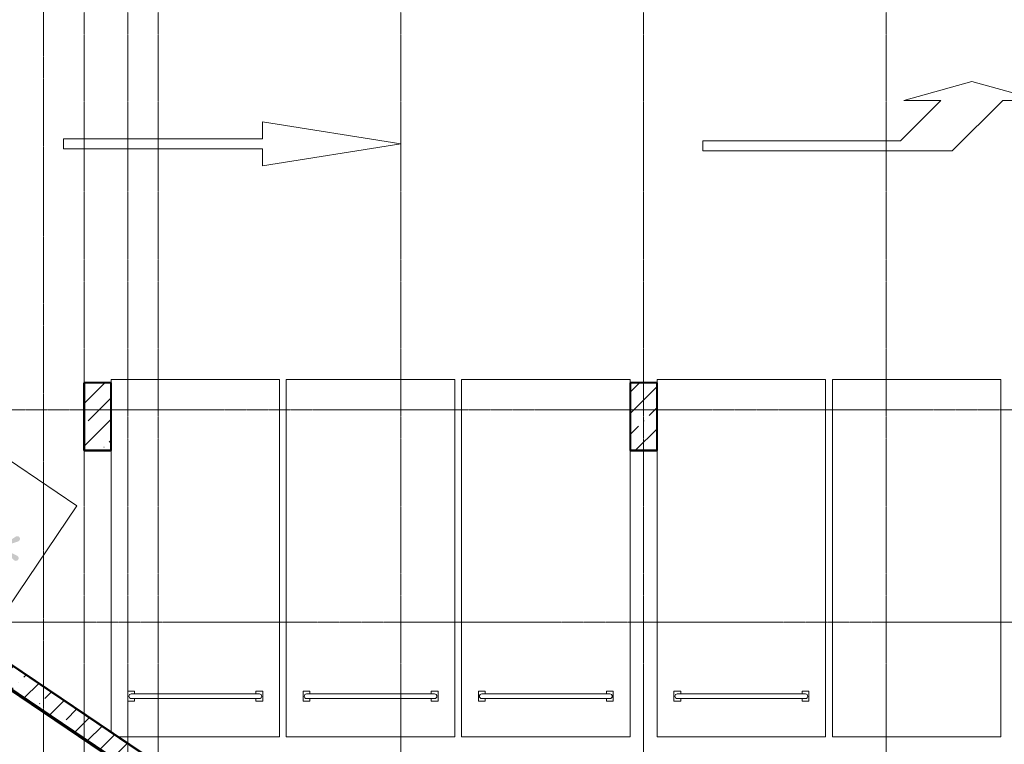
# Model space of a CAD drawing. Header units: millimetres. Extents: x -111 to 116289, y -9307 to 73893.
# Tile 60 of 128: x 76318 to 90923, y 24151 to 34902. Entities that reach past the tile are written whole.
import ezdxf

# ---------------------------------------------------------------- set-up
doc = ezdxf.new("R2010")
doc.units = ezdxf.units.MM
doc.linetypes.add('ADSK_Линия сетки', pattern=[25, 20, -2.5, 0, -2.5])
doc.linetypes.add('ADSK_Линия сетки_2_', pattern=[25, 20, -2.5, 0, -2.5])
for name, color, linetype, lineweight in [('Несущие колонны', 7, 'Continuous', 18), ('Оси', 7, 'Continuous', 9), ('Парковка', 7, 'Continuous', 18), ('Стены разрез', 7, 'Continuous', 40), ('Стены штриховка', 7, 'Continuous', 40)]:
    doc.layers.add(name, color=color, linetype=linetype, lineweight=lineweight)

# ---------------------------------------------------------------- blocks, each defined once
blk = doc.blocks.new('199_Парковочные места 3 класса и МГН - Средний класс-V18-Оборудование_B2_-11_400__На лист секция 5_-11_400')
at = {"layer": 'Парковка', "color": 253, "true_color": 0xaaaaaa}
for p, q in [((0, -5300), (0, 0)), ((0, 0), (2500, 0)), ((2500, 0), (2500, -5300)), ((2500, -5300), (0, -5300))]:
    blk.add_line(p, q, dxfattribs=at)
blk = doc.blocks.new('199_Парковочные места 3 класса и МГН - Средний класс-V20-Оборудование_B2_-11_400__На лист секция 5_-11_400')
at = {"layer": 'Парковка', "color": 253, "true_color": 0xaaaaaa}
for p, q in [((0, -50), (0, 0)), ((0, 0), (2500, 0)), ((2500, 0), (2500, -5300)), ((0, -5300), (0, -1050)), ((250, -4625), (250, -4775)), ((250, -4625), (350, -4625)), ((300, -4665), (2200, -4665)), ((350, -4625), (350, -4665)), ((2150, -4625), (2150, -4665)), ((2150, -4625), (2250, -4625)), ((2250, -4625), (2250, -4775)), ((250, -4775), (350, -4775)), ((300, -4735), (2200, -4735)), ((350, -4735), (350, -4775)), ((2150, -4735), (2150, -4775)), ((2150, -4775), (2250, -4775)), ((2500, -5300), (0, -5300))]:
    blk.add_line(p, q, dxfattribs=at)
for centre, start, end in [((300, -4700), 90, 270), ((2200, -4700), 270, 90)]:
    blk.add_arc(centre, 35, start, end, dxfattribs=at)
blk = doc.blocks.new('199_Парковочные места 3 класса и МГН - Средний класс-V22-Оборудование_B2_-11_400__На лист секция 5_-11_400')
at = {"layer": 'Парковка', "color": 253, "true_color": 0xaaaaaa}
for p, q in [((0, -5300), (0, 0)), ((0, 0), (2500, 0)), ((2500, 0), (2500, -50)), ((2500, -1050), (2500, -5300)), ((250, -4625), (250, -4775)), ((250, -4625), (350, -4625)), ((300, -4665), (2200, -4665)), ((350, -4625), (350, -4665)), ((2150, -4625), (2150, -4665)), ((2150, -4625), (2250, -4625)), ((2250, -4625), (2250, -4775)), ((250, -4775), (350, -4775)), ((300, -4735), (2200, -4735)), ((350, -4735), (350, -4775)), ((2150, -4735), (2150, -4775)), ((2150, -4775), (2250, -4775)), ((2500, -5300), (0, -5300))]:
    blk.add_line(p, q, dxfattribs=at)
for centre, start, end in [((300, -4700), 90, 270), ((2200, -4700), 270, 90)]:
    blk.add_arc(centre, 35, start, end, dxfattribs=at)
blk = doc.blocks.new('199_Парковочные места 3 класса и МГН - Средний класс-V19-Оборудование_B2_-11_400__На лист секция 5_-11_400')
at = {"layer": 'Парковка', "color": 253, "true_color": 0xaaaaaa}
for p, q in [((0, -5300), (0, 0)), ((0, 0), (2500, 0)), ((2500, 0), (2500, -5300)), ((250, -4625), (250, -4775)), ((250, -4625), (350, -4625)), ((300, -4665), (2200, -4665)), ((350, -4625), (350, -4665)), ((2150, -4625), (2150, -4665)), ((2150, -4625), (2250, -4625)), ((2250, -4625), (2250, -4775)), ((250, -4775), (350, -4775)), ((300, -4735), (2200, -4735)), ((350, -4735), (350, -4775)), ((2150, -4735), (2150, -4775)), ((2150, -4775), (2250, -4775)), ((2500, -5300), (0, -5300))]:
    blk.add_line(p, q, dxfattribs=at)
for centre, start, end in [((300, -4700), 90, 270), ((2200, -4700), 270, 90)]:
    blk.add_arc(centre, 35, start, end, dxfattribs=at)
blk = doc.blocks.new('199_Парковочные места 3 класса и МГН - Средний класс-V23-Оборудование_B2_-11_400__На лист секция 5_-11_400')
at = {"layer": 'Парковка', "color": 253, "true_color": 0xaaaaaa}
for p, q in [((0, -50), (0, 0)), ((0, 0), (2500, 0)), ((2500, 0), (2500, -5300)), ((0, -5229), (0, -1050)), ((250, -4625), (250, -4775)), ((250, -4625), (350, -4625)), ((300, -4665), (2200, -4665)), ((350, -4625), (350, -4665)), ((2150, -4625), (2150, -4665)), ((2150, -4625), (2250, -4625)), ((2250, -4625), (2250, -4775)), ((250, -4775), (350, -4775)), ((300, -4735), (2200, -4735)), ((350, -4735), (350, -4775)), ((2150, -4735), (2150, -4775)), ((2150, -4775), (2250, -4775)), ((2500, -5300), (105, -5300))]:
    blk.add_line(p, q, dxfattribs=at)
for centre, start, end in [((300, -4700), 90, 270), ((2200, -4700), 270, 90)]:
    blk.add_arc(centre, 35, start, end, dxfattribs=at)
blk = doc.blocks.new('199_Парковочные места 3 класса и МГН - Малый класс-5604853-Оборудование_B2_-11_400__На лист секция 5_-11_400')
at = {"layer": 'Парковка', "true_color": 0xe2e2e2}
blk.add_hatch(color=254, dxfattribs=at).paths.add_polyline_path([(1430, -432), (1423, -425), (1414, -420), (1404, -417), (1394, -417), (1383, -419), (1374, -425), (1156, -589), (1190, -318), (1190, -308), (1187, -297), (1182, -289), (1174, -281), (1165, -276), (1155, -273), (1145, -273), (1135, -276), (1126, -281), (1118, -289), (1113, -297), (1110, -308), (1110, -318), (1144, -589), (926, -425), (917, -419), (906, -417), (896, -417), (886, -420), (877, -425), (870, -432), (865, -441), (862, -451), (862, -462), (864, -472), (870, -481), (877, -488), (886, -493), (1137, -600), (886, -707), (876, -713), (870, -719), (864, -728), (862, -738), (862, -749), (865, -759), (870, -768), (877, -775), (886, -780), (896, -783), (906, -783), (920, -778), (926, -775), (1144, -611), (1110, -882), (1110, -892), (1113, -903), (1118, -911), (1126, -919), (1135, -924), (1145, -927), (1155, -927), (1165, -924), (1174, -919), (1182, -911), (1187, -903), (1190, -892), (1190, -882), (1156, -611), (1374, -775), (1383, -781), (1394, -783), (1404, -783), (1414, -780), (1423, -775), (1430, -768), (1435, -759), (1438, -749), (1438, -738), (1436, -728), (1430, -719), (1423, -712), (1414, -707), (1163, -600), (1414, -493), (1423, -488), (1430, -481), (1436, -472), (1438, -462), (1438, -451), (1435, -441)])
at = {"layer": 'Парковка', "color": 253, "true_color": 0xaaaaaa}
for p, q in [((0, -5300), (0, 0)), ((0, 0), (2498, 0)), ((2500, -5300), (0, -5300))]:
    blk.add_line(p, q, dxfattribs=at)
blk = doc.blocks.new('199_Паркинг_Дорожная разметка - Стрелка_Поворот-5482904-Оборудование_B2_-11_400__На лист секция 5_-11_400')
at = {"layer": 'Парковка', "color": 253, "true_color": 0xaaaaaa}
for p, q in [((-535, 2500), (-385, 2500)), ((-535, -1200), (-535, 2500)), ((-385, 2500), (-385, -430)), ((-385, -430), (215, -1030)), ((215, -480), (495, -1490)), ((215, -1030), (215, -480)), ((215, -1950), (-535, -1200)), ((495, -1490), (215, -2500)), ((215, -2500), (215, -1950))]:
    blk.add_line(p, q, dxfattribs=at)
blk = doc.blocks.new('199_Паркинг_Дорожная разметка - Стрелка_Прямое_Движение-4798525-Оборудование_B2_-11_400__На лист секция 5_-11_400')
at = {"layer": 'Парковка', "color": 253, "true_color": 0xaaaaaa}
for p, q in [((0, 2504), (-324, 450)), ((324, 450), (0, 2504)), ((-324, 450), (-75, 450)), ((-75, 450), (-75, -2500)), ((75, -2500), (75, 450)), ((75, 450), (324, 450)), ((-75, -2500), (75, -2500))]:
    blk.add_line(p, q, dxfattribs=at)
blk = doc.blocks.new('135_SLK_GD_AR_rvt-1-Оборудование_B2_-11_400__На лист секция 5_-11_400')
at = {"layer": 'Стены разрез', "color": 253, "true_color": 0xaaaaaa}
for p, q in [((-13013520, -9299250), (-13001133, -9307606)), ((-13001132, -9307604), (-13013517, -9299250)), ((-13002310, -9301898), (-13002312, -9301898)), ((-13002312, -9301898), (-13002312, -9302902)), ((-13001908, -9301898), (-13002310, -9301898)), ((-13001908, -9301900), (-13001908, -9301898)), ((-13001908, -9302902), (-13001908, -9301900)), ((-12994210, -9301898), (-12994212, -9301898)), ((-12994212, -9301898), (-12994212, -9302902)), ((-12993808, -9301898), (-12994210, -9301898)), ((-12993808, -9301900), (-12993808, -9301898)), ((-12993808, -9302902), (-12993808, -9301900)), ((-13002312, -9302902), (-13002310, -9302902)), ((-13002310, -9302902), (-13001910, -9302902)), ((-13001910, -9302902), (-13001908, -9302902)), ((-12994212, -9302902), (-12994210, -9302902)), ((-12994210, -9302902), (-12993810, -9302902)), ((-12993810, -9302902), (-12993808, -9302902))]:
    blk.add_line(p, q, dxfattribs=at)
at = {"layer": 'Парковка', "color": 253, "lineweight": 18, "true_color": 0xaaaaaa}
for name, p, rotation in [('199_Паркинг_Дорожная разметка - Стрелка_Поворот-5482904-Оборудование_B2_-11_400__На лист секция 5_-11_400', (-12990631, -9297925), 89.99999999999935), ('199_Паркинг_Дорожная разметка - Стрелка_Прямое_Движение-4798525-Оборудование_B2_-11_400__На лист секция 5_-11_400', (-13000114, -9298354), 269.9999999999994), ('199_Парковочные места 3 класса и МГН - Малый класс-5604853-Оборудование_B2_-11_400__На лист секция 5_-11_400', (-13002418, -9303723), 235.9788864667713)]:
    blk.add_blockref(name, p, dxfattribs=dict(at, rotation=rotation))
for name, p in [('199_Парковочные места 3 класса и МГН - Средний класс-V23-Оборудование_B2_-11_400__На лист секция 5_-11_400', (-13001910, -9301850)), ('199_Парковочные места 3 класса и МГН - Средний класс-V19-Оборудование_B2_-11_400__На лист секция 5_-11_400', (-12999310, -9301850)), ('199_Парковочные места 3 класса и МГН - Средний класс-V22-Оборудование_B2_-11_400__На лист секция 5_-11_400', (-12996710, -9301850)), ('199_Парковочные места 3 класса и МГН - Средний класс-V20-Оборудование_B2_-11_400__На лист секция 5_-11_400', (-12993810, -9301850)), ('199_Парковочные места 3 класса и МГН - Средний класс-V18-Оборудование_B2_-11_400__На лист секция 5_-11_400', (-12991210, -9301850))]:
    blk.add_blockref(name, p, dxfattribs=at)
blk = doc.blocks.new('Бетон-Прямоугольная-Колонна - CLM_Подземные этажи_В40-400х1000-V60-Оборудование_B2_-11_400__На лист секция 5_-11_400')
at = {"layer": 'Несущие колонны', "lineweight": 9, "true_color": 0xaaaaaa}
h = blk.add_hatch(dxfattribs=at)
h.set_pattern_fill('FP_24', color=253, style=0, pattern_type=2)
h.set_pattern_definition([(45, (12994009.66, 9302400.3), (-314.308964, 314.308964), []), (45, (12994323.97, 9302400.3), (-314.308964, 314.308964), [555.625, -111.125, 3.353, -107.772])])
h.paths.add_polyline_path([(-200, -500), (200, -500), (200, 500), (-200, 500), (-200, -122)])
at = {"layer": 'Несущие колонны', "color": 253, "lineweight": 40, "true_color": 0xaaaaaa}
for p, q in [((200, 500), (-200, 500)), ((-200, 500), (-200, -500)), ((200, -500), (200, 500)), ((-200, -500), (200, -500))]:
    blk.add_line(p, q, dxfattribs=at)
blk = doc.blocks.new('Бетон-Прямоугольная-Колонна - CLM_Подземные этажи_В40-400х1000-V62-Оборудование_B2_-11_400__На лист секция 5_-11_400')
at = {"layer": 'Несущие колонны', "lineweight": 9, "true_color": 0xaaaaaa}
h = blk.add_hatch(dxfattribs=at)
h.set_pattern_fill('FP_26', color=253, style=0, pattern_type=2)
h.set_pattern_definition([(45, (13002109.66, 9302400.3), (-314.308964, 314.308964), []), (45, (13002423.97, 9302400.3), (-314.308964, 314.308964), [555.625, -111.125, 3.353, -107.772])])
h.paths.add_polyline_path([(-200, -500), (200, -500), (200, 500), (-200, 500), (-200, -122)])
at = {"layer": 'Несущие колонны', "color": 253, "lineweight": 40, "true_color": 0xaaaaaa}
for p, q in [((200, 500), (-200, 500)), ((-200, 500), (-200, -500)), ((200, -500), (200, 500)), ((-200, -500), (200, -500))]:
    blk.add_line(p, q, dxfattribs=at)
blk = doc.blocks.new('135_SLK_GD_KR_rvt-1-Оборудование_B2_-11_400__На лист секция 5_-11_400')
at = {"layer": 'Стены разрез', "lineweight": 9, "true_color": 0xaaaaaa}
h = blk.add_hatch(dxfattribs=at)
h.set_pattern_fill('FP_8', color=253, style=0, pattern_type=2)
h.set_pattern_definition([(45, (0, 0), (-314.308964, 314.308964), []), (45, (314.3, 0), (-314.308964, 314.308964), [555.625, -111.125, 3.353, -107.772])])
h.paths.add_polyline_path([(-12988490, -9316495), (-12988267, -9316284), (-13013520, -9299250), (-13014057, -9299250), (-12991083, -9314746)])
at = {"layer": 'Оси', "color": 254, "linetype": 'ADSK_Линия сетки_2_', "true_color": 0xe5e5e5}
blk.add_line((-13002910, -9259215), (-13002910, -9329530), dxfattribs=at)
at = {"layer": 'Стены разрез', "color": 253, "true_color": 0xaaaaaa}
for p, q in [((-12988522, -9316112), (-13013520, -9299250)), ((-13013618, -9299570), (-12988505, -9316509))]:
    blk.add_line(p, q, dxfattribs=at)
at = {"layer": 'Стены штриховка', "color": 253, "true_color": 0xaaaaaa}
for p, q in [((-13013630, -9299550), (-12988497, -9316502)), ((-13013623, -9299550), (-12988494, -9316500)), ((-13013616, -9299550), (-12988491, -9316497)), ((-13013612, -9299550), (-12988490, -9316495)), ((-12988490, -9316495), (-13013612, -9299550))]:
    blk.add_line(p, q, dxfattribs=at)
at = {"layer": 'Несущие колонны', "color": 253, "lineweight": 18, "true_color": 0xaaaaaa}
for name, p in [('Бетон-Прямоугольная-Колонна - CLM_Подземные этажи_В40-400х1000-V62-Оборудование_B2_-11_400__На лист секция 5_-11_400', (-13002110, -9302400)), ('Бетон-Прямоугольная-Колонна - CLM_Подземные этажи_В40-400х1000-V60-Оборудование_B2_-11_400__На лист секция 5_-11_400', (-12994010, -9302400))]:
    blk.add_blockref(name, p, dxfattribs=at)
blk = doc.blocks.new('A$Cffbd38bb')
at = {"layer": 'Оси', "color": 253, "linetype": 'ADSK_Линия сетки', "true_color": 0xaaaaaa}
for p, q in [((75467, 800), (75467, 71114)), ((76117, 800), (76117, 71114)), ((76567, 800), (76567, 71114)), ((80167, 800), (80167, 71114)), ((83767, 800), (83767, 71114)), ((87367, 800), (87367, 71114)), ((106568, 28029), (800, 28029)), ((106567, 24879), (800, 24879))]:
    blk.add_line(p, q, dxfattribs=at)
at = {"lineweight": 5}
for name in ['135_SLK_GD_KR_rvt-1-Оборудование_B2_-11_400__На лист секция 5_-11_400', '135_SLK_GD_AR_rvt-1-Оборудование_B2_-11_400__На лист секция 5_-11_400']:
    blk.add_blockref(name, (13077777, 9330330), dxfattribs=at)

msp = doc.modelspace()

# ---------------------------------------------------------------- block references
msp.add_blockref('A$Cffbd38bb', (1806, 1084))

doc.saveas('drawing.dxf')
